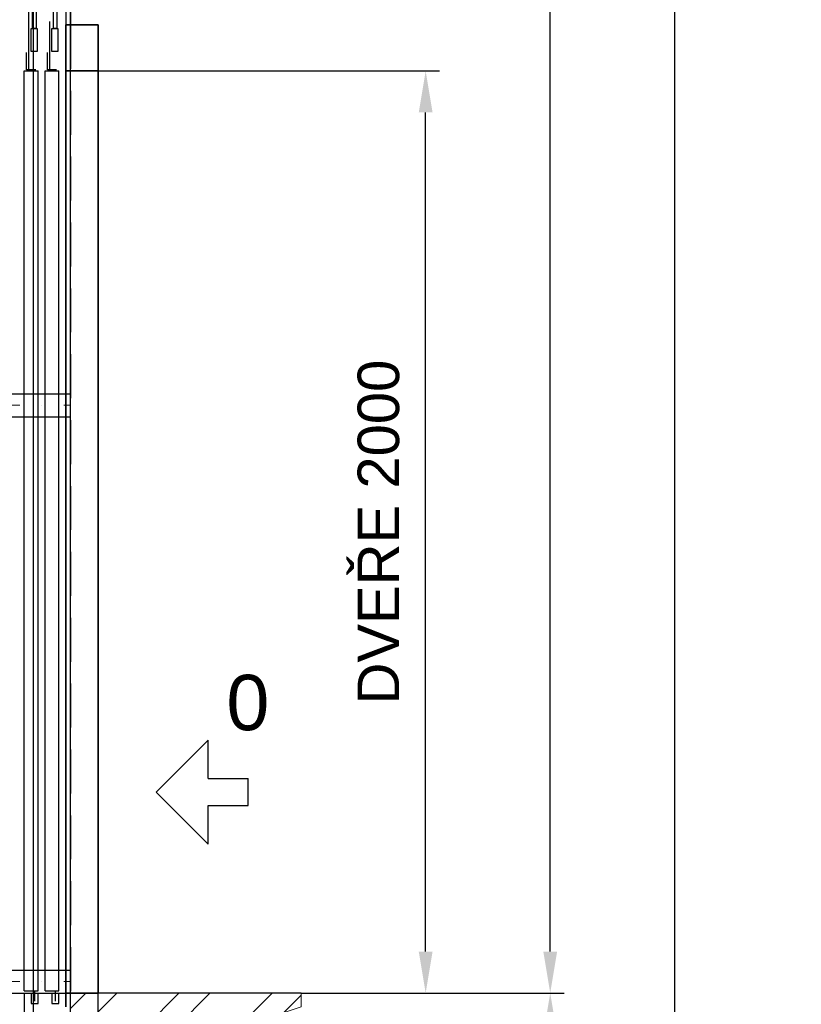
# Model space of a CAD drawing. Header units: millimetres. Extents: x 132157 to 155303, y 33763 to 45643.
# Tile 35 of 256: x 141313 to 142443, y 34993 to 36417. Entities that reach past the tile are written whole.
import ezdxf

# ---------------------------------------------------------------- set-up
doc = ezdxf.new("R2010")
doc.units = ezdxf.units.MM
doc.header["$LTSCALE"] = 20
doc.header["$PDMODE"] = 35
doc.header["$PDSIZE"] = 10
doc.linetypes.add('ČERCHOVANÁ2', pattern=[12.7, 6.35, -3.175, 0, -3.175])
doc.linetypes.add('ČÁRKOVANÁ2', pattern=[9.525, 6.35, -3.175])
for name, color, linetype in [('KABINA', 5, 'Continuous'), ('KOTY', 7, 'Continuous'), ('POPISKY', 6, 'Continuous'), ('PROTIVÁHA', 30, 'Continuous'), ('PŘEJEZD', 7, 'ČÁRKOVANÁ2'), ('ZDI', 3, 'Continuous')]:
    doc.layers.add(name, color=color, linetype=linetype)
for name, color, linetype, lineweight in [('OSY', 1, 'ČERCHOVANÁ2', 9), ('RÁM', 4, 'Continuous', 35), ('SLABA', 7, 'Continuous', 9), ('ŠRAFY', 7, 'Continuous', 9)]:
    doc.layers.add(name, color=color, linetype=linetype, lineweight=lineweight)
doc.styles.add('MSPR_TXT', font='arial.ttf')
doc.styles.get("Standard").update_dxf_attribs({"font": 'arial.ttf'})
doc.dimstyles.get("Standard").update_dxf_attribs({"dimscale": 20, "dimtxt": 3, "dimasz": 3, "dimexe": 1, "dimexo": 0, "dimgap": 1.5, "dimtad": 1, "dimdsep": 46, "dimtxsty": 'Standard', "dimcen": 0, "dimdle": 1, "dimclrd": 256, "dimclre": 256, "dimclrt": 256, "dimaunit": 1, "dimadec": 0, "dimazin": 0, "dimtfac": 0.6, "dimtmove": 0, "dimatfit": 3, "dimfxl": 0, "dimtolj": 1, "dimarcsym": 0})

# ---------------------------------------------------------------- blocks, each defined once
blk = doc.blocks.new('*D592')
at = {"layer": 'Defpoints', "color": 0, "ltscale": 0.5}
for p in [(141426.5, 36342.6), (141899.8, 36342.6), (141719.8, 35009.3)]:
    blk.add_point(p, dxfattribs=at)
at = {"layer": 'KOTY', "lineweight": -2, "ltscale": 0.5}
for p, q in [((141426.5, 36342.6), (141919.8, 36342.6)), ((141899.8, 35069.3), (141899.8, 36282.6)), ((141719.8, 35009.3), (141919.8, 35009.3))]:
    blk.add_line(p, q, dxfattribs=at)
at = {"layer": 'KOTY', "ltscale": 0.5}
for points in [[(141889.8, 36282.6), (141909.8, 36282.6), (141899.8, 36342.6)], [(141889.8, 35069.3), (141909.8, 35069.3), (141899.8, 35009.3)]]:
    blk.add_solid(points, dxfattribs=at)
at = {"layer": 'KOTY', "ltscale": 0.5, "insert": (141831.9, 35675.9), "char_height": 60, "attachment_point": 5, "rotation": 90}
blk.add_mtext('\\A1;DVEŘE 2000', dxfattribs=at)
blk = doc.blocks.new('*D593')
at = {"layer": 'Defpoints', "color": 0, "ltscale": 0.5}
for p in [(141719.8, 35009.3), (142079.8, 35009.3), (141386.5, 34309.3)]:
    blk.add_point(p, dxfattribs=at)
at = {"layer": 'KOTY', "lineweight": -2, "ltscale": 0.5}
for p, q in [((141719.8, 35009.3), (142099.8, 35009.3)), ((142079.8, 34369.3), (142079.8, 34949.3)), ((141386.5, 34309.3), (142099.8, 34309.3))]:
    blk.add_line(p, q, dxfattribs=at)
at = {"layer": 'KOTY', "ltscale": 0.5}
for points in [[(142069.8, 34949.3), (142089.8, 34949.3), (142079.8, 35009.3)], [(142069.8, 34369.3), (142089.8, 34369.3), (142079.8, 34309.3)]]:
    blk.add_solid(points, dxfattribs=at)
at = {"layer": 'KOTY', "ltscale": 0.5, "insert": (142018.8, 34659.3), "char_height": 60, "attachment_point": 5, "rotation": 90}
blk.add_mtext('\\A1;PROHL. 1050', dxfattribs=at)
blk = doc.blocks.new('*D594')
at = {"layer": 'Defpoints', "color": 0, "ltscale": 0.5}
for p in [(141719.8, 38749.3), (142079.8, 38749.3), (141719.8, 35009.3)]:
    blk.add_point(p, dxfattribs=at)
at = {"layer": 'KOTY', "lineweight": -2, "ltscale": 0.5}
for p, q in [((141719.8, 38749.3), (142099.8, 38749.3)), ((142079.8, 35069.3), (142079.8, 38689.3)), ((141719.8, 35009.3), (142099.8, 35009.3))]:
    blk.add_line(p, q, dxfattribs=at)
at = {"layer": 'KOTY', "ltscale": 0.5}
for points in [[(142069.8, 38689.3), (142089.8, 38689.3), (142079.8, 38749.3)], [(142069.8, 35069.3), (142089.8, 35069.3), (142079.8, 35009.3)]]:
    blk.add_solid(points, dxfattribs=at)
at = {"layer": 'KOTY', "ltscale": 0.5, "insert": (142019.2, 36879.3), "char_height": 60, "attachment_point": 5, "rotation": 90}
blk.add_mtext('\\A1;ZDVIH 5610', dxfattribs=at)
blk = doc.blocks.new('*D520')
at = {"layer": 'Defpoints', "color": 0, "ltscale": 0.5}
for p in [(141487.1, 40615.9), (142259.8, 40615.9), (141386.5, 34309.3)]:
    blk.add_point(p, dxfattribs=at)
at = {"layer": 'KOTY', "lineweight": -2, "ltscale": 0.5}
for p, q in [((141487.1, 40615.9), (142279.8, 40615.9)), ((142259.8, 34369.3), (142259.8, 40555.9)), ((141386.5, 34309.3), (142279.8, 34309.3))]:
    blk.add_line(p, q, dxfattribs=at)
at = {"layer": 'KOTY', "ltscale": 0.5}
for points in [[(142249.8, 40555.9), (142269.8, 40555.9), (142259.8, 40615.9)], [(142249.8, 34369.3), (142269.8, 34369.3), (142259.8, 34309.3)]]:
    blk.add_solid(points, dxfattribs=at)
at = {"layer": 'KOTY', "ltscale": 0.5, "insert": (142191.8, 37462.6), "char_height": 60, "attachment_point": 5, "rotation": 90}
blk.add_mtext('\\A1;CELKOVÁ VÝŠKA ŠACHTY 9460', dxfattribs=at)
blk = doc.blocks.new('*D609')
at = {"layer": 'Defpoints', "color": 0, "ltscale": 0.5}
for p in [(142481.4, 39104.5), (143531.4, 39104.5), (143971.4, 36297.2)]:
    blk.add_point(p, dxfattribs=at)
at = {"layer": 'KOTY', "lineweight": -2, "ltscale": 0.5}
for p, q in [((143531.4, 39104.5), (142461.4, 39104.5)), ((142481.4, 36357.2), (142481.4, 39044.5)), ((143971.4, 36297.2), (142461.4, 36297.2))]:
    blk.add_line(p, q, dxfattribs=at)
at = {"layer": 'KOTY', "ltscale": 0.5}
for points in [[(142471.4, 39044.5), (142491.4, 39044.5), (142481.4, 39104.5)], [(142471.4, 36357.2), (142491.4, 36357.2), (142481.4, 36297.2)]]:
    blk.add_solid(points, dxfattribs=at)
at = {"layer": 'KOTY', "ltscale": 0.5, "insert": (142413.3, 37700.9), "char_height": 60, "attachment_point": 5, "rotation": 90}
blk.add_mtext('\\A1;PROTIVÁHA 2807', dxfattribs=at)
blk = doc.blocks.new('*U220')
at = {"layer": 'OSY', "ltscale": 0.5}
blk.add_line((-576.7, 0), (576.7, 0), dxfattribs=at)
at = {"layer": 'PROTIVÁHA', "ltscale": 0.5}
for p, q in [((-576.7, 16.7), (576.7, 16.7)), ((-576.7, -16.7), (576.7, -16.7))]:
    blk.add_line(p, q, dxfattribs=at)

msp = doc.modelspace()

# ---------------------------------------------------------------- hatches: boundary and pattern name
at = {"layer": 'ŠRAFY', "ltscale": 0.5}
h = msp.add_hatch(dxfattribs=at)
h.set_pattern_fill('ANSI32', color=256, scale=10)
h.set_pattern_definition([(45, (38784.54, 9435.88), (-67.35192, 67.35192), []), (45, (38829.44, 9435.88), (-67.35192, 67.35192), [])])
h.paths.add_polyline_path([(141553.1698, 34875.9255), (141719.8365, 34875.9255), (141719.8365, 34965.3101), (141683.8857, 34977.3754), (141719.8365, 34989.4408), (141719.8365, 35009.2588), (141386.5031, 35009.2588), (141386.5031, 34309.2588), (140179.8365, 34309.2588), (140179.8365, 35009.2588), (139846.5031, 35009.2588), (139846.5031, 34989.4408), (139882.4539, 34977.3754), (139810.5524, 34953.2447), (139846.5031, 34941.1793), (139846.5031, 34875.9255), (140013.1698, 34875.9255), (140013.1698, 34142.5921), (141553.1698, 34142.5921)])

# ---------------------------------------------------------------- linework, layer by layer
at = {"layer": 'KABINA', "flags": 128}
for points in [[(141379.8365, 36519.2584), (141379.8365, 36409.2584)], [(141326.5031, 36345.9242), (141326.5031, 36472.5917)], [(141336.8881, 36437.5917), (141336.8881, 36404.2584), (141331.8881, 36404.2584), (141331.8881, 36437.5917), (141336.8881, 36437.5917)], [(141366.8864, 36437.5917), (141366.8864, 36404.2584), (141361.8864, 36404.2584), (141361.8864, 36437.5917), (141366.8864, 36437.5917)], [(141356.5015, 36345.9242), (141356.5015, 36414.2584)], [(141336.5031, 36344.2584), (141323.1698, 36344.2584), (141323.1698, 36369.2584)], [(141366.5015, 36344.2584), (141353.1682, 36344.2584), (141353.1682, 36369.2584)], [(141319.8365, 35012.5921), (141339.8365, 35012.5921)], [(141319.8365, 35009.2588), (141319.8365, 34829.2588), (141336.5031, 34812.5921)], [(141319.8365, 35009.2588), (141329.8365, 35009.2588), (141329.8365, 34994.2588), (141339.8365, 34994.2588), (141339.8365, 35009.2588), (141359.8365, 35009.2588), (141359.8365, 34994.2588), (141369.8365, 34994.2588), (141369.8365, 35009.2588), (141379.8365, 35009.2588)], [(141334.8365, 34997.5921), (141334.8365, 35012.5921)], [(141349.8381, 35012.5921), (141369.8365, 35012.5921)], [(141364.8365, 34997.5921), (141364.8365, 35012.5921)]]:
    msp.add_lwpolyline(points, dxfattribs=at)
at = {"layer": 'KOTY', "flags": 128}
for points in [[(141338.1698, 36404.2567), (141338.1698, 36370.9234), (141329.8365, 36370.9234), (141329.8365, 36404.2567), (141338.1698, 36404.2567)], [(141368.1682, 36404.2567), (141368.1682, 36370.9234), (141359.8348, 36370.9234), (141359.8348, 36404.2567), (141368.1682, 36404.2567)], [(141319.8365, 36187.9272), (141319.8365, 36342.5917)], [(141319.8365, 36342.5917), (141339.8381, 36342.5917)], [(141339.8365, 36187.9272), (141339.8381, 36342.5917)], [(141349.8365, 36187.9272), (141349.8381, 36342.5917)], [(141349.8381, 36342.5917), (141369.8365, 36342.5917)], [(141369.8365, 36187.9272), (141369.8365, 36342.5917)], [(141319.8365, 35012.5921), (141319.8365, 36187.9272)], [(141339.8365, 35012.5921), (141339.8365, 36187.9272)], [(141349.8381, 35012.5921), (141349.8365, 36187.9272)], [(141369.8365, 35012.5921), (141369.8365, 36187.9272)]]:
    msp.add_lwpolyline(points, dxfattribs=at)
at = {"layer": 'POPISKY'}
for p, q in [((141510.5398, 35299.936), (141585.7292, 35375.1254)), ((141585.7292, 35319.4638), (141585.7292, 35375.1294)), ((141585.7292, 35319.4638), (141643.3918, 35319.4608)), ((141643.3918, 35280.4121), (141643.3918, 35319.4608)), ((141510.5398, 35299.936), (141585.7292, 35224.7466)), ((141585.7292, 35224.7466), (141585.7292, 35280.4121)), ((141585.7292, 35280.4121), (141643.3918, 35280.4121))]:
    msp.add_line(p, q, dxfattribs=at)
at = {"layer": 'PROTIVÁHA', "ltscale": 0.5}
for p, q in [((141333.1732, 34309.2588), (141333.1732, 40699.2588)), ((141386.5031, 34309.2588), (141386.5031, 40699.2588))]:
    msp.add_line(p, q, dxfattribs=at)
at = {"layer": 'PŘEJEZD', "ltscale": 0.5}
msp.add_line((141386.5031, 36409.2584), (141386.5031, 34981.2587), dxfattribs=at)
at = {"layer": 'RÁM'}
for p, q in [((141426.5031, 36409.2584), (141379.8365, 36409.2584)), ((141426.5031, 35009.2588), (141426.5031, 36409.2584))]:
    msp.add_line(p, q, dxfattribs=at)
at = {"layer": 'RÁM', "flags": 128}
for points in [[(141426.5031, 36342.5909), (141379.8365, 36342.5909), (141379.8365, 36409.2584)], [(141379.8365, 36342.5909), (141379.8365, 36187.9272)], [(141379.8365, 36187.9272), (141379.8365, 34989.2588)], [(141379.8365, 35009.2588), (141426.5031, 35009.2588)]]:
    msp.add_lwpolyline(points, dxfattribs=at)
at = {"layer": 'SLABA', "ltscale": 0.5}
msp.add_lwpolyline([(141719.8365, 35009.2588), (141719.8365, 34989.4408), (141683.8857, 34977.3754), (141755.7872, 34953.2447), (141719.8365, 34941.1793), (141719.8365, 34875.9255)], dxfattribs=at)
msp.add_lwpolyline([(141719.8365, 35009.2588), (141719.8365, 34989.4408), (141683.8857, 34977.3754), (141755.7872, 34953.2447), (141719.8365, 34941.1793), (141719.8365, 34875.9255)], dxfattribs=at)
at = {"layer": 'ZDI', "ltscale": 0.5}
for p, q in [((141386.5031, 36851.2587), (141386.5031, 36409.2584)), ((141426.5031, 34981.2587), (141426.5031, 35009.2588))]:
    msp.add_line(p, q, dxfattribs=at)
at = {"layer": 'ZDI', "linetype": 'Continuous', "ltscale": 0.5}
for p in [(141719.8365, 35009.2588), (141386.5031, 34309.2588), (141719.8365, 35009.2588)]:
    msp.add_line(p, (141386.5031, 35009.2588), dxfattribs=at)

# ---------------------------------------------------------------- block references
at = {"layer": 'OSY', "color": 0, "linetype": 'ByBlock', "lineweight": -2}
for p in [(140809.8365, 35859.2588), (140809.8365, 35025.9255)]:
    msp.add_blockref('*U220', p, dxfattribs=at)

# ---------------------------------------------------------------- texts
at = {"layer": 'POPISKY', "ltscale": 0.5, "insert": (141611.8393, 35469.4518), "char_height": 80, "width": 82.58191, "attachment_point": 1, "style": 'MSPR_TXT'}
msp.add_mtext('{\\C6;0}', dxfattribs=at)

# ---------------------------------------------------------------- dimensions: what is measured, and where the dimension line sits
at = {"layer": 'KOTY', "ltscale": 0.5}
for base, p1, p2, text, override, picture, middle in [((142259.8365, 40615.9255), (141386.5031, 34309.2588), (141487.1008, 40615.9255), 'CELKOVÁ VÝŠKA ŠACHTY <>', {"dimlfac": 1.5}, '*D520', (142191.7532, 37462.5921)), ((142481.367, 39104.5139), (143971.367, 36297.2088), (143531.367, 39104.5139), 'PROTIVÁHA <>', {"dimrnd": 1}, '*D609', (142413.2838, 37700.8614)), ((142079.8365, 38749.2588), (141719.8365, 35009.2588), (141719.8365, 38749.2588), 'ZDVIH <>', {"dimlfac": 1.5}, '*D594', (142019.2021, 36879.2588)), ((141899.8365, 36342.5909), (141719.8365, 35009.2588), (141426.5031, 36342.5909), 'DVEŘE <>', {"dimlfac": 1.5}, '*D592', (141831.876, 35675.9248))]:
    dim = msp.add_linear_dim(base=base, p1=p1, p2=p2, angle=90, text=text, dimstyle='Standard', override=override, dxfattribs=at)
    dim.commit()
    dim.dimension.update_dxf_attribs({"geometry": picture, "text_midpoint": middle})
dim = msp.add_linear_dim(base=(142079.8365, 35009.2588), p1=(141386.5031, 34309.2588), p2=(141719.8365, 35009.2588), angle=90, text='PROHL. <>', dimstyle='Standard', override={"dimlfac": 1.5}, dxfattribs=at)
dim.commit()
dim.dimension.update_dxf_attribs({"geometry": '*D593', "text_midpoint": (142079.8365, 34659.2588), "dimtype": 160})

doc.saveas('drawing.dxf')
